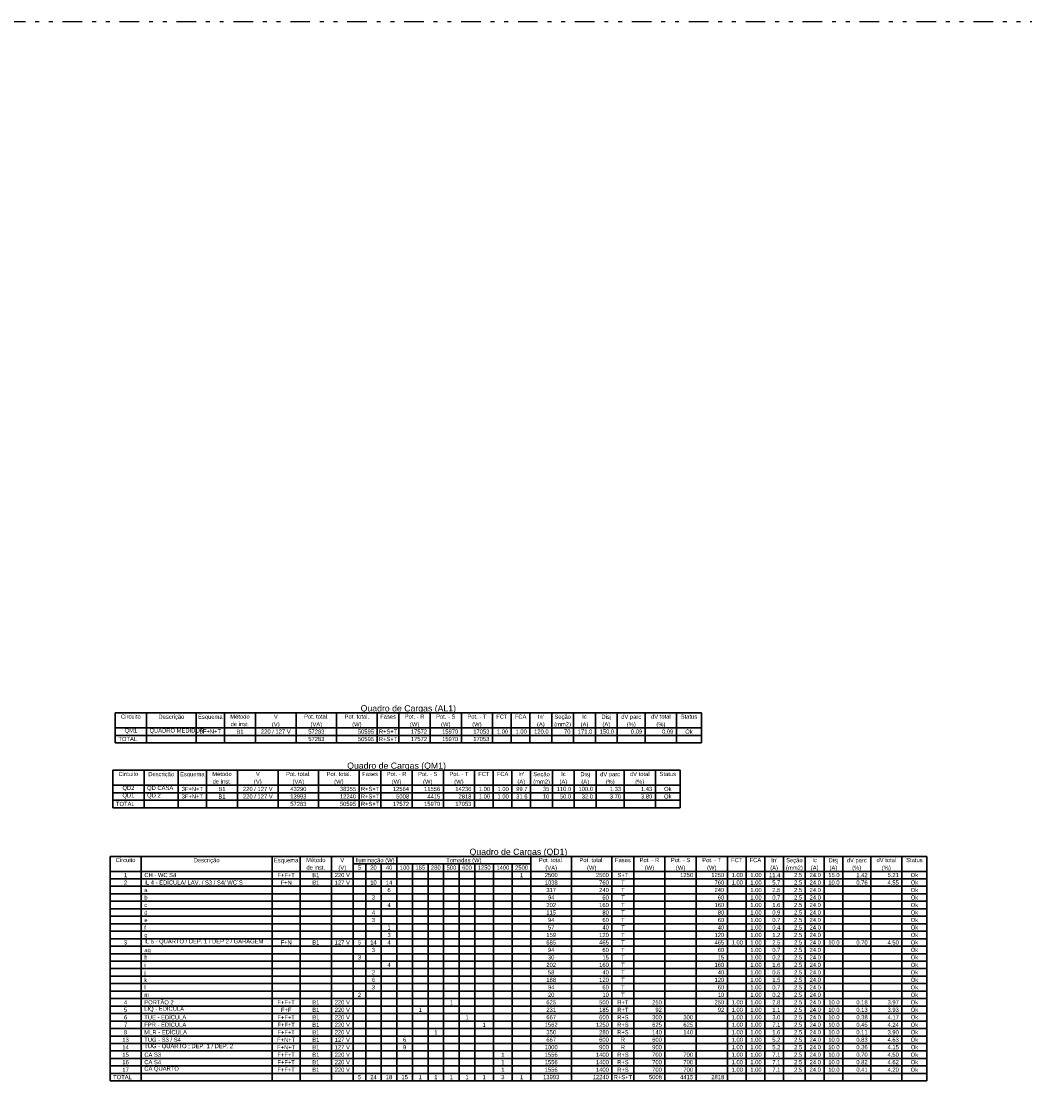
# Model space of a CAD drawing. Header units: millimetres. Extents: x 26 to 1362, y 24 to 358.
# Tile 253 of 256: x 1297 to 1323, y 275 to 302. Entities that reach past the tile are written whole.
import ezdxf

# ---------------------------------------------------------------- set-up
doc = ezdxf.new("R2010")
doc.units = ezdxf.units.MM
doc.linetypes.add('DIVIDE', pattern=[1.25, 0.5, -0.25, 0, -0.25, 0, -0.25])
doc.layers.add('ARQ-LINHACORTE', color=3, linetype='DIVIDE')
for name, color, linetype, lineweight in [('DI-Linhas do quadro', 1, 'Continuous', 30), ('DI-Textos do quadro', 7, 'Continuous', 20), ('DI-Título do quadro', 1, 'Continuous', 30)]:
    doc.layers.add(name, color=color, linetype=linetype, lineweight=lineweight)
doc.styles.add('arial', font='arial.ttf')

msp = doc.modelspace()

# ---------------------------------------------------------------- linework, layer by layer
at = {"layer": 'ARQ-LINHACORTE', "color": 30, "true_color": 0xf26722}
msp.add_lwpolyline([(1269.4861, 302.2025), (1361.9582, 302.2025), (1361.9582, 222.6708), (1269.4861, 222.6708)], close=True, dxfattribs=at)
at = {"layer": 'DI-Linhas do quadro', "linetype": 'Continuous'}
for p, q in [((1299.8259, 284.5948), (1314.7578, 284.5948)), ((1299.8259, 284.5948), (1299.8259, 284.0229)), ((1300.6201, 284.5948), (1300.6201, 284.0229)), ((1301.8909, 284.5948), (1301.8909, 284.0229)), ((1302.6058, 284.5948), (1302.6058, 284.0229)), ((1303.4, 284.5948), (1303.4, 284.0229)), ((1304.4325, 284.5948), (1304.4325, 284.0229)), ((1305.4651, 284.5948), (1305.4651, 284.0229)), ((1306.4976, 284.5948), (1306.4976, 284.0229)), ((1307.0536, 284.5948), (1307.0536, 284.0229)), ((1307.8478, 284.5948), (1307.8478, 284.0229)), ((1308.6421, 284.5948), (1308.6421, 284.0229)), ((1309.4363, 284.5948), (1309.4363, 284.0229)), ((1309.9129, 284.5948), (1309.9129, 284.0229)), ((1310.3894, 284.5948), (1310.3894, 284.0229)), ((1310.9454, 284.5948), (1310.9454, 284.0229)), ((1311.5014, 284.5948), (1311.5014, 284.0229)), ((1312.0573, 284.5948), (1312.0573, 284.0229)), ((1312.6133, 284.5948), (1312.6133, 284.0229)), ((1313.3281, 284.5948), (1313.3281, 284.0229)), ((1314.1224, 284.5948), (1314.1224, 284.0229)), ((1314.7578, 284.5948), (1314.7578, 284.0229)), ((1299.8259, 284.2135), (1314.7578, 284.2135)), ((1299.8259, 284.0229), (1314.7578, 284.0229)), ((1299.8259, 283.8323), (1299.8259, 284.0229)), ((1299.8259, 283.8323), (1299.8259, 284.0229)), ((1300.6201, 283.8323), (1300.6201, 284.0229)), ((1301.8909, 283.8323), (1301.8909, 284.0229)), ((1302.6058, 283.8323), (1302.6058, 284.0229)), ((1303.4, 283.8323), (1303.4, 284.0229)), ((1304.4325, 283.8323), (1304.4325, 284.0229)), ((1305.4651, 283.8323), (1305.4651, 284.0229)), ((1306.4976, 283.8323), (1306.4976, 284.0229)), ((1307.0536, 283.8323), (1307.0536, 284.0229)), ((1307.8478, 283.8323), (1307.8478, 284.0229)), ((1308.6421, 283.8323), (1308.6421, 284.0229)), ((1309.4363, 283.8323), (1309.4363, 284.0229)), ((1309.9129, 283.8323), (1309.9129, 284.0229)), ((1310.3894, 283.8323), (1310.3894, 284.0229)), ((1310.9454, 283.8323), (1310.9454, 284.0229)), ((1311.5014, 283.8323), (1311.5014, 284.0229)), ((1312.0573, 283.8323), (1312.0573, 284.0229)), ((1312.6133, 283.8323), (1312.6133, 284.0229)), ((1313.3281, 283.8323), (1313.3281, 284.0229)), ((1314.1224, 283.8323), (1314.1224, 284.0229)), ((1314.7578, 283.8323), (1314.7578, 284.0229)), ((1299.8259, 283.8323), (1314.7578, 283.8323)), ((1299.7646, 283.1339), (1314.2199, 283.1339)), ((1299.7646, 283.1339), (1299.7646, 282.3715)), ((1300.5588, 283.1339), (1300.5588, 282.3715)), ((1301.4325, 283.1339), (1301.4325, 282.3715)), ((1302.1473, 283.1339), (1302.1473, 282.3715)), ((1302.9416, 283.1339), (1302.9416, 282.3715)), ((1303.9741, 283.1339), (1303.9741, 282.3715)), ((1305.0066, 283.1339), (1305.0066, 282.3715)), ((1306.0391, 283.1339), (1306.0391, 282.3715)), ((1306.5951, 283.1339), (1306.5951, 282.3715)), ((1307.3894, 283.1339), (1307.3894, 282.3715)), ((1308.1836, 283.1339), (1308.1836, 282.3715)), ((1308.9779, 283.1339), (1308.9779, 282.3715)), ((1309.4544, 283.1339), (1309.4544, 282.3715)), ((1309.931, 283.1339), (1309.931, 282.3715)), ((1310.4075, 283.1339), (1310.4075, 282.3715)), ((1310.9635, 283.1339), (1310.9635, 282.3715)), ((1311.5195, 283.1339), (1311.5195, 282.3715)), ((1312.0754, 283.1339), (1312.0754, 282.3715)), ((1312.7903, 283.1339), (1312.7903, 282.3715)), ((1313.5845, 283.1339), (1313.5845, 282.3715)), ((1314.2199, 283.1339), (1314.2199, 282.3715)), ((1299.7646, 282.7527), (1314.2199, 282.7527)), ((1299.7646, 282.5621), (1314.2199, 282.5621)), ((1299.7646, 282.3715), (1314.2199, 282.3715)), ((1299.7646, 282.1808), (1299.7646, 282.3715)), ((1299.7646, 282.1808), (1299.7646, 282.3715)), ((1300.5588, 282.1808), (1300.5588, 282.3715)), ((1301.4325, 282.1808), (1301.4325, 282.3715)), ((1302.1473, 282.1808), (1302.1473, 282.3715)), ((1302.9416, 282.1808), (1302.9416, 282.3715)), ((1303.9741, 282.1808), (1303.9741, 282.3715)), ((1305.0066, 282.1808), (1305.0066, 282.3715)), ((1306.0391, 282.1808), (1306.0391, 282.3715)), ((1306.5951, 282.1808), (1306.5951, 282.3715)), ((1307.3894, 282.1808), (1307.3894, 282.3715)), ((1308.1836, 282.1808), (1308.1836, 282.3715)), ((1308.9779, 282.1808), (1308.9779, 282.3715)), ((1309.4544, 282.1808), (1309.4544, 282.3715)), ((1309.931, 282.1808), (1309.931, 282.3715)), ((1310.4075, 282.1808), (1310.4075, 282.3715)), ((1310.9635, 282.1808), (1310.9635, 282.3715)), ((1311.5195, 282.1808), (1311.5195, 282.3715)), ((1312.0754, 282.1808), (1312.0754, 282.3715)), ((1312.7903, 282.1808), (1312.7903, 282.3715)), ((1313.5845, 282.1808), (1313.5845, 282.3715)), ((1314.2199, 282.1808), (1314.2199, 282.3715)), ((1299.7646, 282.1808), (1314.2199, 282.1808)), ((1299.6924, 280.9408), (1320.5017, 280.9408)), ((1299.6924, 280.9408), (1299.6924, 275.4128)), ((1300.4866, 280.9408), (1300.4866, 275.4128)), ((1303.8225, 280.9408), (1303.8225, 275.4128)), ((1304.5373, 280.9408), (1304.5373, 275.4128)), ((1305.3316, 280.9408), (1305.3316, 275.4128)), ((1305.8875, 280.9408), (1305.8875, 275.4128)), ((1306.9995, 280.9408), (1306.9995, 275.4128)), ((1310.4148, 280.9408), (1310.4148, 275.4128)), ((1311.4473, 280.9408), (1311.4473, 275.4128)), ((1312.4798, 280.9408), (1312.4798, 275.4128)), ((1313.0358, 280.9408), (1313.0358, 275.4128)), ((1313.83, 280.9408), (1313.83, 275.4128)), ((1314.6243, 280.9408), (1314.6243, 275.4128)), ((1315.4185, 280.9408), (1315.4185, 275.4128)), ((1315.8951, 280.9408), (1315.8951, 275.4128)), ((1316.3716, 280.9408), (1316.3716, 275.4128)), ((1316.8482, 280.9408), (1316.8482, 275.4128)), ((1317.4042, 280.9408), (1317.4042, 275.4128)), ((1317.8807, 280.9408), (1317.8807, 275.4128)), ((1318.3573, 280.9408), (1318.3573, 275.4128)), ((1319.0721, 280.9408), (1319.0721, 275.4128)), ((1319.8663, 280.9408), (1319.8663, 275.4128)), ((1320.5017, 280.9408), (1320.5017, 275.4128)), ((1305.8875, 280.7501), (1306.9995, 280.7501)), ((1306.2052, 280.7501), (1306.2052, 275.4128)), ((1306.6024, 280.7501), (1306.6024, 275.4128)), ((1306.9995, 280.7501), (1310.4148, 280.7501)), ((1307.3966, 280.7501), (1307.3966, 275.4128)), ((1307.7937, 280.7501), (1307.7937, 275.4128)), ((1308.1909, 280.7501), (1308.1909, 275.4128)), ((1308.588, 280.7501), (1308.588, 275.4128)), ((1308.9851, 280.7501), (1308.9851, 275.4128)), ((1309.4617, 280.7501), (1309.4617, 275.4128)), ((1309.9382, 280.7501), (1309.9382, 275.4128)), ((1299.6924, 280.5595), (1320.5017, 280.5595)), ((1299.6924, 280.3689), (1320.5017, 280.3689)), ((1299.6924, 280.1783), (1320.5017, 280.1783)), ((1299.6924, 279.9877), (1320.5017, 279.9877)), ((1299.6924, 279.797), (1320.5017, 279.797)), ((1299.6924, 279.6064), (1320.5017, 279.6064)), ((1299.6924, 279.4158), (1320.5017, 279.4158)), ((1299.6924, 279.2252), (1320.5017, 279.2252)), ((1299.6924, 279.0346), (1320.5017, 279.0346)), ((1299.6924, 278.8439), (1320.5017, 278.8439)), ((1299.6924, 278.6533), (1320.5017, 278.6533)), ((1299.6924, 278.4627), (1320.5017, 278.4627)), ((1299.6924, 278.2721), (1320.5017, 278.2721)), ((1299.6924, 278.0814), (1320.5017, 278.0814)), ((1299.6924, 277.8908), (1320.5017, 277.8908)), ((1299.6924, 277.7002), (1320.5017, 277.7002)), ((1299.6924, 277.5096), (1320.5017, 277.5096)), ((1299.6924, 277.319), (1320.5017, 277.319)), ((1299.6924, 277.1283), (1320.5017, 277.1283)), ((1299.6924, 276.9377), (1320.5017, 276.9377)), ((1299.6924, 276.7471), (1320.5017, 276.7471)), ((1299.6924, 276.5565), (1320.5017, 276.5565)), ((1299.6924, 276.3659), (1320.5017, 276.3659)), ((1299.6924, 276.1752), (1320.5017, 276.1752)), ((1299.6924, 275.9846), (1320.5017, 275.9846)), ((1299.6924, 275.794), (1320.5017, 275.794)), ((1299.6924, 275.6034), (1320.5017, 275.6034)), ((1299.6924, 275.4128), (1320.5017, 275.4128)), ((1299.6924, 275.2221), (1299.6924, 275.4128)), ((1299.6924, 275.2221), (1299.6924, 275.4128)), ((1300.4866, 275.2221), (1300.4866, 275.4128)), ((1303.8225, 275.2221), (1303.8225, 275.4128)), ((1304.5373, 275.2221), (1304.5373, 275.4128)), ((1305.3316, 275.2221), (1305.3316, 275.4128)), ((1305.8875, 275.2221), (1305.8875, 275.4128)), ((1306.2052, 275.2221), (1306.2052, 275.4128)), ((1306.6024, 275.2221), (1306.6024, 275.4128)), ((1306.9995, 275.2221), (1306.9995, 275.4128)), ((1307.3966, 275.2221), (1307.3966, 275.4128)), ((1307.7937, 275.2221), (1307.7937, 275.4128)), ((1308.1909, 275.2221), (1308.1909, 275.4128)), ((1308.588, 275.2221), (1308.588, 275.4128)), ((1308.9851, 275.2221), (1308.9851, 275.4128)), ((1309.4617, 275.2221), (1309.4617, 275.4128)), ((1309.9382, 275.2221), (1309.9382, 275.4128)), ((1310.4148, 275.2221), (1310.4148, 275.4128)), ((1311.4473, 275.2221), (1311.4473, 275.4128)), ((1312.4798, 275.2221), (1312.4798, 275.4128)), ((1313.0358, 275.2221), (1313.0358, 275.4128)), ((1313.83, 275.2221), (1313.83, 275.4128)), ((1314.6243, 275.2221), (1314.6243, 275.4128)), ((1315.4185, 275.2221), (1315.4185, 275.4128)), ((1315.8951, 275.2221), (1315.8951, 275.4128)), ((1316.3716, 275.2221), (1316.3716, 275.4128)), ((1316.8482, 275.2221), (1316.8482, 275.4128)), ((1317.4042, 275.2221), (1317.4042, 275.4128)), ((1317.8807, 275.2221), (1317.8807, 275.4128)), ((1318.3573, 275.2221), (1318.3573, 275.4128)), ((1319.0721, 275.2221), (1319.0721, 275.4128)), ((1319.8663, 275.2221), (1319.8663, 275.4128)), ((1320.5017, 275.2221), (1320.5017, 275.4128)), ((1299.6924, 275.2221), (1320.5017, 275.2221))]:
    msp.add_line(p, q, dxfattribs=at)

# ---------------------------------------------------------------- texts
at = {"layer": 'DI-Textos do quadro', "char_height": 0.1059, "line_spacing_factor": 0.798, "style": 'arial'}
for s, insert, width, attachment_point in [('Circuito', (1300.2231, 284.4465), 1.01664, 8), ('Descrição', (1301.2556, 284.4116), 1.14372, 8), ('Esquema', (1302.2481, 284.4116), 0.88956, 8), ('Método', (1303.0026, 284.4465), 0.76248, 8), ('V', (1303.9161, 284.4465), 0.12708, 8), ('Pot. total.', (1304.9486, 284.4465), 1.39788, 8), ('Pot. total.', (1305.9811, 284.4465), 1.39788, 8), ('Fases', (1306.7756, 284.4465), 0.6354, 8), ('Pot. - R', (1307.4506, 284.4465), 1.01664, 8), ('Pot. - S', (1308.2451, 284.4465), 1.01664, 8), ('Pot. - T', (1309.0391, 284.4465), 1.01664, 8), ('FCT', (1309.6746, 284.4465), 0.38124, 8), ('FCA', (1310.1511, 284.4465), 0.38124, 8), ("In'", (1310.6676, 284.4465), 0.38124, 8), ('Seção', (1311.2231, 284.4116), 0.6354, 8), ('Ic', (1311.7791, 284.4465), 0.25416, 8), ('Disj', (1312.3351, 284.4116), 0.50832, 8), ('dV parc', (1312.9706, 284.4116), 0.88956, 8), ('dV total', (1313.7251, 284.4465), 1.01664, 8), ('Status', (1314.4401, 284.4465), 0.76248, 8), ('QM1', (1300.2231, 284.0655), 0.38124, 8), ('QUADRO MEDIDOR', (1300.6996, 284.0655), 1.77912, 7), ('3F+N+T', (1302.2481, 284.0655), 0.76248, 8), ('de inst.', (1303.0026, 284.256), 1.01664, 8), ('B1', (1303.0026, 284.0655), 0.25416, 8), ('220 / 127 V', (1303.9161, 284.0655), 1.39788, 8), ('(V)', (1303.9161, 284.2211), 0.38124, 8), ('57283', (1304.9486, 284.0655), 0.6354, 8), ('(VA)', (1304.9486, 284.2211), 0.50832, 8), ('(W)', (1305.9811, 284.2211), 0.38124, 8), ('50595', (1306.4181, 284.0655), 0.6354, 9), ('R+S+T', (1306.7756, 284.0655), 0.6354, 8), ('(W)', (1307.4506, 284.2211), 0.38124, 8), ('17572', (1307.7681, 284.0655), 0.6354, 9), ('(W)', (1308.2451, 284.2211), 0.38124, 8), ('15970', (1308.5626, 284.0655), 0.6354, 9), ('(W)', (1309.0391, 284.2211), 0.38124, 8), ('17053', (1309.3571, 284.0655), 0.6354, 9), ('1.00', (1309.8336, 284.0655), 0.50832, 9), ('1.00', (1310.3101, 284.0655), 0.50832, 9), ('120.0', (1310.8661, 284.0655), 0.6354, 9), ('(A)', (1310.6676, 284.2211), 0.38124, 8), ('(mm2)', (1311.2231, 284.2211), 0.6354, 8), ('70', (1311.4221, 284.0655), 0.25416, 9), ('171.0', (1311.9781, 284.0655), 0.6354, 9), ('(A)', (1311.7791, 284.2211), 0.38124, 8), ('150.0', (1312.5341, 284.0655), 0.6354, 9), ('(A)', (1312.3351, 284.2211), 0.38124, 8), ('(%)', (1312.9706, 284.2211), 0.38124, 8), ('0.09', (1313.2486, 284.0655), 0.50832, 9), ('(%)', (1313.7251, 284.2211), 0.38124, 8), ('0.09', (1314.0431, 284.0655), 0.50832, 9), ('Ok', (1314.4401, 284.0655), 0.25416, 8), ('TOTAL', (1299.9051, 283.8745), 0.6354, 7), ('57283', (1304.9486, 283.8745), 0.6354, 8), ('50595', (1306.4181, 283.8745), 0.6354, 9), ('R+S+T', (1306.7756, 283.8745), 0.6354, 8), ('17572', (1307.7681, 283.8745), 0.6354, 9), ('15970', (1308.5626, 283.8745), 0.6354, 9), ('17053', (1309.3571, 283.8745), 0.6354, 9), ('Circuito', (1300.1616, 282.9855), 1.01664, 8), ('Descrição', (1300.9956, 282.9506), 1.14372, 8), ('Esquema', (1301.7896, 282.9506), 0.88956, 8), ('Método', (1302.5446, 282.9855), 0.76248, 8), ('V', (1303.4576, 282.9855), 0.12708, 8), ('Pot. total.', (1304.4901, 282.9855), 1.39788, 8), ('Pot. total.', (1305.5226, 282.9855), 1.39788, 8), ('Fases', (1306.3171, 282.9855), 0.6354, 8), ('Pot. - R', (1306.9921, 282.9855), 1.01664, 8), ('Pot. - S', (1307.7866, 282.9855), 1.01664, 8), ('Pot. - T', (1308.5806, 282.9855), 1.01664, 8), ('FCT', (1309.2161, 282.9855), 0.38124, 8), ('FCA', (1309.6926, 282.9855), 0.38124, 8), ("In'", (1310.1691, 282.9855), 0.38124, 8), ('Seção', (1310.6856, 282.9506), 0.6354, 8), ('Ic', (1311.2416, 282.9855), 0.25416, 8), ('Disj', (1311.7976, 282.9506), 0.50832, 8), ('dV parc', (1312.4326, 282.9506), 0.88956, 8), ('dV total', (1313.1876, 282.9855), 1.01664, 8), ('Status', (1313.9021, 282.9855), 0.76248, 8), ('de inst.', (1302.5446, 282.795), 1.01664, 8), ('(V)', (1303.4576, 282.7601), 0.38124, 8), ('(VA)', (1304.4901, 282.7601), 0.50832, 8), ('(W)', (1305.5226, 282.7601), 0.38124, 8), ('(W)', (1306.9921, 282.7601), 0.38124, 8), ('(W)', (1307.7866, 282.7601), 0.38124, 8), ('(W)', (1308.5806, 282.7601), 0.38124, 8), ('(A)', (1310.1691, 282.7601), 0.38124, 8), ('(mm2)', (1310.6856, 282.7601), 0.6354, 8), ('(A)', (1311.2416, 282.7601), 0.38124, 8), ('(A)', (1311.7976, 282.7601), 0.38124, 8), ('(%)', (1312.4326, 282.7601), 0.38124, 8), ('(%)', (1313.1876, 282.7601), 0.38124, 8), ('QD2', (1300.1616, 282.6045), 0.38124, 8), ('QD1', (1300.1616, 282.414), 0.38124, 8), ('QD CASA', (1300.6381, 282.6045), 0.88956, 7), ('QD 2 ', (1300.6381, 282.414), 0.6354, 7), ('3F+N+T', (1301.7896, 282.6045), 0.76248, 8), ('3F+N+T', (1301.7896, 282.414), 0.76248, 8), ('B1', (1302.5446, 282.6045), 0.25416, 8), ('B1', (1302.5446, 282.414), 0.25416, 8), ('220 / 127 V', (1303.4576, 282.6045), 1.39788, 8), ('220 / 127 V', (1303.4576, 282.414), 1.39788, 8), ('43290', (1304.4901, 282.6045), 0.6354, 8), ('13993', (1304.4901, 282.414), 0.6354, 8), ('38355', (1305.9596, 282.6045), 0.6354, 9), ('12240', (1305.9596, 282.414), 0.6354, 9), ('R+S+T', (1306.3171, 282.6045), 0.6354, 8), ('R+S+T', (1306.3171, 282.414), 0.6354, 8), ('12564', (1307.3101, 282.6045), 0.6354, 9), ('5008', (1307.3101, 282.414), 0.50832, 9), ('11556', (1308.1041, 282.6045), 0.6354, 9), ('4415', (1308.1041, 282.414), 0.50832, 9), ('14236', (1308.8986, 282.6045), 0.6354, 9), ('2818', (1308.8986, 282.414), 0.50832, 9), ('1.00', (1309.3751, 282.6045), 0.50832, 9), ('1.00', (1309.3751, 282.414), 0.50832, 9), ('1.00', (1309.8516, 282.6045), 0.50832, 9), ('1.00', (1309.8516, 282.414), 0.50832, 9), ('31.6', (1310.3281, 282.414), 0.50832, 9), ('99.7', (1310.3281, 282.6045), 0.50832, 9), ('35', (1310.8841, 282.6045), 0.25416, 9), ('10', (1310.8841, 282.414), 0.25416, 9), ('110.0', (1311.4401, 282.6045), 0.6354, 9), ('50.0', (1311.4401, 282.414), 0.50832, 9), ('100.0', (1311.9961, 282.6045), 0.6354, 9), ('32.0', (1311.9961, 282.414), 0.50832, 9), ('3.70', (1312.7106, 282.414), 0.50832, 9), ('1.33', (1312.7106, 282.6045), 0.50832, 9), ('3.80', (1313.5051, 282.414), 0.50832, 9), ('1.43', (1313.5051, 282.6045), 0.50832, 9), ('Ok', (1313.9021, 282.6045), 0.25416, 8), ('Ok', (1313.9021, 282.414), 0.25416, 8), ('TOTAL', (1299.8441, 282.223), 0.6354, 7), ('57283', (1304.4901, 282.223), 0.6354, 8), ('50595', (1305.9596, 282.223), 0.6354, 9), ('R+S+T', (1306.3171, 282.223), 0.6354, 8), ('17572', (1307.3101, 282.223), 0.6354, 9), ('15970', (1308.1041, 282.223), 0.6354, 9), ('17053', (1308.8986, 282.223), 0.6354, 9), ('Circuito', (1300.0896, 280.7925), 1.01664, 8), ('Descrição', (1302.1546, 280.7576), 1.14372, 8), ('Esquema', (1304.1796, 280.7576), 0.88956, 8), ('Método', (1304.9346, 280.7925), 0.76248, 8), ('V', (1305.6096, 280.7925), 0.12708, 8), ('Iluminação (W)', (1306.4436, 280.7576), 1.77912, 8), ('Tomadas (W)', (1308.7071, 280.7576), 1.39788, 8), ('Pot. total.', (1310.9311, 280.7925), 1.39788, 8), ('Pot. total.', (1311.9636, 280.7925), 1.39788, 8), ('Fases', (1312.7576, 280.7925), 0.6354, 8), ('Pot. - R', (1313.4331, 280.7925), 1.01664, 8), ('Pot. - S', (1314.2271, 280.7925), 1.01664, 8), ('Pot. - T', (1315.0216, 280.7925), 1.01664, 8), ('FCT', (1315.6566, 280.7925), 0.38124, 8), ('FCA', (1316.1336, 280.7925), 0.38124, 8), ("In'", (1316.6101, 280.7925), 0.38124, 8), ('Seção', (1317.1261, 280.7576), 0.6354, 8), ('Ic', (1317.6426, 280.7925), 0.25416, 8), ('Disj', (1318.1191, 280.7576), 0.50832, 8), ('dV parc', (1318.7146, 280.7576), 0.88956, 8), ('dV total', (1319.4691, 280.7925), 1.01664, 8), ('Status', (1320.1841, 280.7925), 0.76248, 8), ('de inst.', (1304.9346, 280.602), 1.01664, 8), ('(V)', (1305.6096, 280.5671), 0.38124, 8), ('5', (1306.0466, 280.602), 0.12708, 8), ('20', (1306.4036, 280.602), 0.25416, 8), ('40', (1306.8011, 280.602), 0.25416, 8), ('100', (1307.1981, 280.602), 0.38124, 8), ('185', (1307.5951, 280.602), 0.38124, 8), ('280', (1307.9921, 280.602), 0.38124, 8), ('500', (1308.3896, 280.602), 0.38124, 8), ('600', (1308.7866, 280.602), 0.38124, 8), ('1250', (1309.2231, 280.602), 0.50832, 8), ('1400', (1309.7001, 280.602), 0.50832, 8), ('2500', (1310.1766, 280.602), 0.50832, 8), ('(VA)', (1310.9311, 280.5671), 0.50832, 8), ('(W)', (1311.9636, 280.5671), 0.38124, 8), ('(W)', (1313.4331, 280.5671), 0.38124, 8), ('(W)', (1314.2271, 280.5671), 0.38124, 8), ('(W)', (1315.0216, 280.5671), 0.38124, 8), ('(A)', (1316.6101, 280.5671), 0.38124, 8), ('(mm2)', (1317.1261, 280.5671), 0.6354, 8), ('(A)', (1317.6426, 280.5671), 0.38124, 8), ('(A)', (1318.1191, 280.5671), 0.38124, 8), ('(%)', (1318.7146, 280.5671), 0.38124, 8), ('(%)', (1319.4691, 280.5671), 0.38124, 8), ('2', (1300.0896, 280.2205), 0.12708, 8), ('1', (1300.0896, 280.4115), 0.12708, 8), ('CH - WC S4', (1300.5661, 280.4115), 1.2708, 7), ('IL 4 - EDÍCULA/ LAV. / S3 / S4/ WC´S', (1300.5661, 280.2205), 4.57488, 7), ('F+F+T', (1304.1796, 280.4115), 0.6354, 8), ('F+N', (1304.1796, 280.2205), 0.38124, 8), ('B1', (1304.9346, 280.4115), 0.25416, 8), ('B1', (1304.9346, 280.2205), 0.25416, 8), ('220 V', (1305.6096, 280.4115), 0.6354, 8), ('127 V', (1305.6096, 280.2205), 0.6354, 8), ('10', (1306.4036, 280.2205), 0.25416, 8), ('14', (1306.8011, 280.2205), 0.25416, 8), ('1', (1310.1766, 280.4115), 0.12708, 8), ('2500', (1310.9311, 280.4115), 0.50832, 8), ('1038', (1310.9311, 280.2205), 0.50832, 8), ('2500', (1312.4001, 280.4115), 0.50832, 9), ('760', (1312.4001, 280.2205), 0.38124, 9), ('S+T', (1312.7576, 280.4115), 0.38124, 8), ('T', (1312.7576, 280.2205), 0.12708, 8), ('1250', (1314.5446, 280.4115), 0.50832, 9), ('1250', (1315.3391, 280.4115), 0.50832, 9), ('760', (1315.3391, 280.2205), 0.38124, 9), ('1.00', (1315.8156, 280.4115), 0.50832, 9), ('1.00', (1315.8156, 280.2205), 0.50832, 9), ('1.00', (1316.2921, 280.4115), 0.50832, 9), ('1.00', (1316.2921, 280.2205), 0.50832, 9), ('11.4', (1316.7686, 280.4115), 0.50832, 9), ('5.7', (1316.7686, 280.2205), 0.38124, 9), ('2.5', (1317.3246, 280.4115), 0.38124, 9), ('2.5', (1317.3246, 280.2205), 0.38124, 9), ('24.0', (1317.8011, 280.4115), 0.50832, 9), ('24.0', (1317.8011, 280.2205), 0.50832, 9), ('15.0', (1318.2776, 280.4115), 0.50832, 9), ('10.0', (1318.2776, 280.2205), 0.50832, 9), ('0.76', (1318.9926, 280.2205), 0.50832, 9), ('1.42', (1318.9926, 280.4115), 0.50832, 9), ('4.55', (1319.7871, 280.2205), 0.50832, 9), ('5.21', (1319.7871, 280.4115), 0.50832, 9), ('Ok', (1320.1841, 280.4115), 0.25416, 8), ('Ok', (1320.1841, 280.2205), 0.25416, 8), ('a', (1300.5661, 280.03), 0.12708, 7), ('6', (1306.8011, 280.03), 0.12708, 8), ('317', (1310.9311, 280.03), 0.38124, 8), ('240', (1312.4001, 280.03), 0.38124, 9), ('T', (1312.7576, 280.03), 0.12708, 8), ('240', (1315.3391, 280.03), 0.38124, 9), ('1.00', (1316.2921, 280.03), 0.50832, 9), ('2.5', (1316.7686, 280.03), 0.38124, 9), ('2.5', (1317.3246, 280.03), 0.38124, 9), ('24.0', (1317.8011, 280.03), 0.50832, 9), ('Ok', (1320.1841, 280.03), 0.25416, 8), ('c', (1300.5661, 279.649), 0.12708, 7), ('b', (1300.5661, 279.8395), 0.12708, 7), ('3', (1306.4036, 279.8395), 0.12708, 8), ('4', (1306.8011, 279.649), 0.12708, 8), ('202', (1310.9311, 279.649), 0.38124, 8), ('94', (1310.9311, 279.8395), 0.25416, 8), ('160', (1312.4001, 279.649), 0.38124, 9), ('60', (1312.4001, 279.8395), 0.25416, 9), ('T', (1312.7576, 279.8395), 0.12708, 8), ('T', (1312.7576, 279.649), 0.12708, 8), ('160', (1315.3391, 279.649), 0.38124, 9), ('60', (1315.3391, 279.8395), 0.25416, 9), ('1.00', (1316.2921, 279.8395), 0.50832, 9), ('1.00', (1316.2921, 279.649), 0.50832, 9), ('0.7', (1316.7686, 279.8395), 0.38124, 9), ('1.6', (1316.7686, 279.649), 0.38124, 9), ('2.5', (1317.3246, 279.8395), 0.38124, 9), ('2.5', (1317.3246, 279.649), 0.38124, 9), ('24.0', (1317.8011, 279.8395), 0.50832, 9), ('24.0', (1317.8011, 279.649), 0.50832, 9), ('Ok', (1320.1841, 279.8395), 0.25416, 8), ('Ok', (1320.1841, 279.649), 0.25416, 8), ('d', (1300.5661, 279.458), 0.12708, 7), ('4', (1306.4036, 279.458), 0.12708, 8), ('115', (1310.9311, 279.458), 0.38124, 8), ('80', (1312.4001, 279.458), 0.25416, 9), ('T', (1312.7576, 279.458), 0.12708, 8), ('80', (1315.3391, 279.458), 0.25416, 9), ('1.00', (1316.2921, 279.458), 0.50832, 9), ('0.9', (1316.7686, 279.458), 0.38124, 9), ('2.5', (1317.3246, 279.458), 0.38124, 9), ('24.0', (1317.8011, 279.458), 0.50832, 9), ('Ok', (1320.1841, 279.458), 0.25416, 8), ('f', (1300.5661, 279.077), 0.12708, 7), ('e', (1300.5661, 279.2675), 0.12708, 7), ('3', (1306.4036, 279.2675), 0.12708, 8), ('1', (1306.8011, 279.077), 0.12708, 8), ('57', (1310.9311, 279.077), 0.25416, 8), ('94', (1310.9311, 279.2675), 0.25416, 8), ('40', (1312.4001, 279.077), 0.25416, 9), ('60', (1312.4001, 279.2675), 0.25416, 9), ('T', (1312.7576, 279.2675), 0.12708, 8), ('T', (1312.7576, 279.077), 0.12708, 8), ('40', (1315.3391, 279.077), 0.25416, 9), ('60', (1315.3391, 279.2675), 0.25416, 9), ('1.00', (1316.2921, 279.2675), 0.50832, 9), ('1.00', (1316.2921, 279.077), 0.50832, 9), ('0.7', (1316.7686, 279.2675), 0.38124, 9), ('0.4', (1316.7686, 279.077), 0.38124, 9), ('2.5', (1317.3246, 279.2675), 0.38124, 9), ('2.5', (1317.3246, 279.077), 0.38124, 9), ('24.0', (1317.8011, 279.2675), 0.50832, 9), ('24.0', (1317.8011, 279.077), 0.50832, 9), ('Ok', (1320.1841, 279.2675), 0.25416, 8), ('Ok', (1320.1841, 279.077), 0.25416, 8), ('g', (1300.5661, 278.8516), 0.12708, 7), ('3', (1306.8011, 278.8865), 0.12708, 8), ('159', (1310.9311, 278.8865), 0.38124, 8), ('120', (1312.4001, 278.8865), 0.38124, 9), ('T', (1312.7576, 278.8865), 0.12708, 8), ('120', (1315.3391, 278.8865), 0.38124, 9), ('1.00', (1316.2921, 278.8865), 0.50832, 9), ('1.2', (1316.7686, 278.8865), 0.38124, 9), ('2.5', (1317.3246, 278.8865), 0.38124, 9), ('24.0', (1317.8011, 278.8865), 0.50832, 9), ('Ok', (1320.1841, 278.8865), 0.25416, 8), ('3', (1300.0896, 278.6955), 0.12708, 8), ('IL 5 - QUARTO / DEP. 1 / DEP 2 / GARAGEM', (1300.5661, 278.6955), 5.0832, 7), ('F+N', (1304.1796, 278.6955), 0.38124, 8), ('B1', (1304.9346, 278.6955), 0.25416, 8), ('127 V', (1305.6096, 278.6955), 0.6354, 8), ('5', (1306.0466, 278.6955), 0.12708, 8), ('14', (1306.4036, 278.6955), 0.25416, 8), ('4', (1306.8011, 278.6955), 0.12708, 8), ('685', (1310.9311, 278.6955), 0.38124, 8), ('465', (1312.4001, 278.6955), 0.38124, 9), ('T', (1312.7576, 278.6955), 0.12708, 8), ('465', (1315.3391, 278.6955), 0.38124, 9), ('1.00', (1315.8156, 278.6955), 0.50832, 9), ('1.00', (1316.2921, 278.6955), 0.50832, 9), ('2.5', (1316.7686, 278.6955), 0.38124, 9), ('2.5', (1317.3246, 278.6955), 0.38124, 9), ('24.0', (1317.8011, 278.6955), 0.50832, 9), ('10.0', (1318.2776, 278.6955), 0.50832, 9), ('0.70', (1318.9926, 278.6955), 0.50832, 9), ('4.50', (1319.7871, 278.6955), 0.50832, 9), ('Ok', (1320.1841, 278.6955), 0.25416, 8), ('aq', (1300.5661, 278.4701), 0.25416, 7), ('h', (1300.5661, 278.3145), 0.12708, 7), ('3', (1306.0466, 278.3145), 0.12708, 8), ('3', (1306.4036, 278.505), 0.12708, 8), ('30', (1310.9311, 278.3145), 0.25416, 8), ('94', (1310.9311, 278.505), 0.25416, 8), ('60', (1312.4001, 278.505), 0.25416, 9), ('15', (1312.4001, 278.3145), 0.25416, 9), ('T', (1312.7576, 278.505), 0.12708, 8), ('T', (1312.7576, 278.3145), 0.12708, 8), ('60', (1315.3391, 278.505), 0.25416, 9), ('15', (1315.3391, 278.3145), 0.25416, 9), ('1.00', (1316.2921, 278.505), 0.50832, 9), ('1.00', (1316.2921, 278.3145), 0.50832, 9), ('0.7', (1316.7686, 278.505), 0.38124, 9), ('0.2', (1316.7686, 278.3145), 0.38124, 9), ('2.5', (1317.3246, 278.505), 0.38124, 9), ('2.5', (1317.3246, 278.3145), 0.38124, 9), ('24.0', (1317.8011, 278.505), 0.50832, 9), ('24.0', (1317.8011, 278.3145), 0.50832, 9), ('Ok', (1320.1841, 278.505), 0.25416, 8), ('Ok', (1320.1841, 278.3145), 0.25416, 8), ('i', (1300.5661, 278.124), 0.12708, 7), ('4', (1306.8011, 278.124), 0.12708, 8), ('202', (1310.9311, 278.124), 0.38124, 8), ('160', (1312.4001, 278.124), 0.38124, 9), ('T', (1312.7576, 278.124), 0.12708, 8), ('160', (1315.3391, 278.124), 0.38124, 9), ('1.00', (1316.2921, 278.124), 0.50832, 9), ('1.6', (1316.7686, 278.124), 0.38124, 9), ('2.5', (1317.3246, 278.124), 0.38124, 9), ('24.0', (1317.8011, 278.124), 0.50832, 9), ('Ok', (1320.1841, 278.124), 0.25416, 8), ('j', (1300.5661, 277.8981), 0.12708, 7), ('k', (1300.5661, 277.7425), 0.12708, 7), ('2', (1306.4036, 277.933), 0.12708, 8), ('6', (1306.4036, 277.7425), 0.12708, 8), ('188', (1310.9311, 277.7425), 0.38124, 8), ('58', (1310.9311, 277.933), 0.25416, 8), ('120', (1312.4001, 277.7425), 0.38124, 9), ('40', (1312.4001, 277.933), 0.25416, 9), ('T', (1312.7576, 277.933), 0.12708, 8), ('T', (1312.7576, 277.7425), 0.12708, 8), ('120', (1315.3391, 277.7425), 0.38124, 9), ('40', (1315.3391, 277.933), 0.25416, 9), ('1.00', (1316.2921, 277.933), 0.50832, 9), ('1.00', (1316.2921, 277.7425), 0.50832, 9), ('0.5', (1316.7686, 277.933), 0.38124, 9), ('1.5', (1316.7686, 277.7425), 0.38124, 9), ('2.5', (1317.3246, 277.933), 0.38124, 9), ('2.5', (1317.3246, 277.7425), 0.38124, 9), ('24.0', (1317.8011, 277.933), 0.50832, 9), ('24.0', (1317.8011, 277.7425), 0.50832, 9), ('Ok', (1320.1841, 277.933), 0.25416, 8), ('Ok', (1320.1841, 277.7425), 0.25416, 8), ('l', (1300.5661, 277.552), 0.12708, 7), ('3', (1306.4036, 277.552), 0.12708, 8), ('94', (1310.9311, 277.552), 0.25416, 8), ('60', (1312.4001, 277.552), 0.25416, 9), ('T', (1312.7576, 277.552), 0.12708, 8), ('60', (1315.3391, 277.552), 0.25416, 9), ('1.00', (1316.2921, 277.552), 0.50832, 9), ('0.7', (1316.7686, 277.552), 0.38124, 9), ('2.5', (1317.3246, 277.552), 0.38124, 9), ('24.0', (1317.8011, 277.552), 0.50832, 9), ('Ok', (1320.1841, 277.552), 0.25416, 8), ('4', (1300.0896, 277.1705), 0.12708, 8), ('m', (1300.5661, 277.3615), 0.12708, 7), ('PORTÃO 2', (1300.5661, 277.1705), 1.01664, 7), ('F+F+T', (1304.1796, 277.1705), 0.6354, 8), ('B1', (1304.9346, 277.1705), 0.25416, 8), ('220 V', (1305.6096, 277.1705), 0.6354, 8), ('2', (1306.0466, 277.3615), 0.12708, 8), ('1', (1308.3896, 277.1705), 0.12708, 8), ('625', (1310.9311, 277.1705), 0.38124, 8), ('20', (1310.9311, 277.3615), 0.25416, 8), ('500', (1312.4001, 277.1705), 0.38124, 9), ('10', (1312.4001, 277.3615), 0.25416, 9), ('R+T', (1312.7576, 277.1705), 0.38124, 8), ('T', (1312.7576, 277.3615), 0.12708, 8), ('250', (1313.7506, 277.1705), 0.38124, 9), ('250', (1315.3391, 277.1705), 0.38124, 9), ('10', (1315.3391, 277.3615), 0.25416, 9), ('1.00', (1315.8156, 277.1705), 0.50832, 9), ('1.00', (1316.2921, 277.3615), 0.50832, 9), ('1.00', (1316.2921, 277.1705), 0.50832, 9), ('2.8', (1316.7686, 277.1705), 0.38124, 9), ('0.2', (1316.7686, 277.3615), 0.38124, 9), ('2.5', (1317.3246, 277.3615), 0.38124, 9), ('2.5', (1317.3246, 277.1705), 0.38124, 9), ('24.0', (1317.8011, 277.3615), 0.50832, 9), ('24.0', (1317.8011, 277.1705), 0.50832, 9), ('10.0', (1318.2776, 277.1705), 0.50832, 9), ('0.18', (1318.9926, 277.1705), 0.50832, 9), ('3.97', (1319.7871, 277.1705), 0.50832, 9), ('Ok', (1320.1841, 277.3615), 0.25416, 8), ('Ok', (1320.1841, 277.1705), 0.25416, 8), ('5', (1300.0896, 276.98), 0.12708, 8), ('LIQ - EDÍCULA', (1300.5661, 276.98), 1.65204, 7), ('F+F', (1304.1796, 276.98), 0.38124, 8), ('B1', (1304.9346, 276.98), 0.25416, 8), ('220 V', (1305.6096, 276.98), 0.6354, 8), ('1', (1307.5951, 276.98), 0.12708, 8), ('231', (1310.9311, 276.98), 0.38124, 8), ('185', (1312.4001, 276.98), 0.38124, 9), ('R+T', (1312.7576, 276.98), 0.38124, 8), ('92', (1313.7506, 276.98), 0.25416, 9), ('92', (1315.3391, 276.98), 0.25416, 9), ('1.00', (1315.8156, 276.98), 0.50832, 9), ('1.00', (1316.2921, 276.98), 0.50832, 9), ('1.1', (1316.7686, 276.98), 0.38124, 9), ('2.5', (1317.3246, 276.98), 0.38124, 9), ('24.0', (1317.8011, 276.98), 0.50832, 9), ('10.0', (1318.2776, 276.98), 0.50832, 9), ('0.13', (1318.9926, 276.98), 0.50832, 9), ('3.93', (1319.7871, 276.98), 0.50832, 9), ('Ok', (1320.1841, 276.98), 0.25416, 8), ('7', (1300.0896, 276.599), 0.12708, 8), ('6', (1300.0896, 276.7895), 0.12708, 8), ('TUE - EDÍCULA', (1300.5661, 276.7895), 1.65204, 7), ('FPR - EDÍCULA', (1300.5661, 276.599), 1.65204, 7), ('F+F+T', (1304.1796, 276.7895), 0.6354, 8), ('F+F+T', (1304.1796, 276.599), 0.6354, 8), ('B1', (1304.9346, 276.7895), 0.25416, 8), ('B1', (1304.9346, 276.599), 0.25416, 8), ('220 V', (1305.6096, 276.7895), 0.6354, 8), ('220 V', (1305.6096, 276.599), 0.6354, 8), ('1', (1308.7866, 276.7895), 0.12708, 8), ('1', (1309.2231, 276.599), 0.12708, 8), ('1562', (1310.9311, 276.599), 0.50832, 8), ('667', (1310.9311, 276.7895), 0.38124, 8), ('1250', (1312.4001, 276.599), 0.50832, 9), ('600', (1312.4001, 276.7895), 0.38124, 9), ('R+S', (1312.7576, 276.7895), 0.38124, 8), ('R+S', (1312.7576, 276.599), 0.38124, 8), ('300', (1313.7506, 276.7895), 0.38124, 9), ('625', (1313.7506, 276.599), 0.38124, 9), ('300', (1314.5446, 276.7895), 0.38124, 9), ('625', (1314.5446, 276.599), 0.38124, 9), ('1.00', (1315.8156, 276.7895), 0.50832, 9), ('1.00', (1315.8156, 276.599), 0.50832, 9), ('1.00', (1316.2921, 276.7895), 0.50832, 9), ('1.00', (1316.2921, 276.599), 0.50832, 9), ('3.0', (1316.7686, 276.7895), 0.38124, 9), ('7.1', (1316.7686, 276.599), 0.38124, 9), ('2.5', (1317.3246, 276.7895), 0.38124, 9), ('2.5', (1317.3246, 276.599), 0.38124, 9), ('24.0', (1317.8011, 276.7895), 0.50832, 9), ('24.0', (1317.8011, 276.599), 0.50832, 9), ('10.0', (1318.2776, 276.7895), 0.50832, 9), ('10.0', (1318.2776, 276.599), 0.50832, 9), ('0.38', (1318.9926, 276.7895), 0.50832, 9), ('0.45', (1318.9926, 276.599), 0.50832, 9), ('4.17', (1319.7871, 276.7895), 0.50832, 9), ('4.24', (1319.7871, 276.599), 0.50832, 9), ('Ok', (1320.1841, 276.7895), 0.25416, 8), ('Ok', (1320.1841, 276.599), 0.25416, 8), ('8', (1300.0896, 276.408), 0.12708, 8), ('MLR - EDÍCULA', (1300.5661, 276.408), 1.65204, 7), ('F+F+T', (1304.1796, 276.408), 0.6354, 8), ('B1', (1304.9346, 276.408), 0.25416, 8), ('220 V', (1305.6096, 276.408), 0.6354, 8), ('1', (1307.9921, 276.408), 0.12708, 8), ('350', (1310.9311, 276.408), 0.38124, 8), ('280', (1312.4001, 276.408), 0.38124, 9), ('R+S', (1312.7576, 276.408), 0.38124, 8), ('140', (1313.7506, 276.408), 0.38124, 9), ('140', (1314.5446, 276.408), 0.38124, 9), ('1.00', (1315.8156, 276.408), 0.50832, 9), ('1.00', (1316.2921, 276.408), 0.50832, 9), ('1.6', (1316.7686, 276.408), 0.38124, 9), ('2.5', (1317.3246, 276.408), 0.38124, 9), ('24.0', (1317.8011, 276.408), 0.50832, 9), ('10.0', (1318.2776, 276.408), 0.50832, 9), ('0.11', (1318.9926, 276.408), 0.50832, 9), ('3.90', (1319.7871, 276.408), 0.50832, 9), ('Ok', (1320.1841, 276.408), 0.25416, 8), ('13', (1300.0896, 276.2175), 0.25416, 8), ('TUG - S3 / S4', (1300.5661, 276.2175), 1.65204, 7), ('F+N+T', (1304.1796, 276.2175), 0.6354, 8), ('B1', (1304.9346, 276.2175), 0.25416, 8), ('127 V', (1305.6096, 276.2175), 0.6354, 8), ('6', (1307.1981, 276.2175), 0.12708, 8), ('667', (1310.9311, 276.2175), 0.38124, 8), ('600', (1312.4001, 276.2175), 0.38124, 9), ('R', (1312.7576, 276.2175), 0.12708, 8), ('600', (1313.7506, 276.2175), 0.38124, 9), ('1.00', (1315.8156, 276.2175), 0.50832, 9), ('1.00', (1316.2921, 276.2175), 0.50832, 9), ('5.2', (1316.7686, 276.2175), 0.38124, 9), ('2.5', (1317.3246, 276.2175), 0.38124, 9), ('24.0', (1317.8011, 276.2175), 0.50832, 9), ('10.0', (1318.2776, 276.2175), 0.50832, 9), ('0.83', (1318.9926, 276.2175), 0.50832, 9), ('4.63', (1319.7871, 276.2175), 0.50832, 9), ('Ok', (1320.1841, 276.2175), 0.25416, 8), ('14', (1300.0896, 276.027), 0.25416, 8), ('15', (1300.0896, 275.8365), 0.25416, 8), ('TUG - QUARTO ; DEP. 1 / DEP. 2', (1300.5661, 276.027), 3.8124, 7), ('CA S3', (1300.5661, 275.8365), 0.6354, 7), ('F+N+T', (1304.1796, 276.027), 0.6354, 8), ('F+F+T', (1304.1796, 275.8365), 0.6354, 8), ('B1', (1304.9346, 276.027), 0.25416, 8), ('B1', (1304.9346, 275.8365), 0.25416, 8), ('220 V', (1305.6096, 275.8365), 0.6354, 8), ('127 V', (1305.6096, 276.027), 0.6354, 8), ('9', (1307.1981, 276.027), 0.12708, 8), ('1', (1309.7001, 275.8365), 0.12708, 8), ('1000', (1310.9311, 276.027), 0.50832, 8), ('1556', (1310.9311, 275.8365), 0.50832, 8), ('1400', (1312.4001, 275.8365), 0.50832, 9), ('900', (1312.4001, 276.027), 0.38124, 9), ('R+S', (1312.7576, 275.8365), 0.38124, 8), ('R', (1312.7576, 276.027), 0.12708, 8), ('900', (1313.7506, 276.027), 0.38124, 9), ('700', (1313.7506, 275.8365), 0.38124, 9), ('700', (1314.5446, 275.8365), 0.38124, 9), ('1.00', (1315.8156, 276.027), 0.50832, 9), ('1.00', (1315.8156, 275.8365), 0.50832, 9), ('1.00', (1316.2921, 276.027), 0.50832, 9), ('1.00', (1316.2921, 275.8365), 0.50832, 9), ('5.2', (1316.7686, 276.027), 0.38124, 9), ('7.1', (1316.7686, 275.8365), 0.38124, 9), ('2.5', (1317.3246, 276.027), 0.38124, 9), ('2.5', (1317.3246, 275.8365), 0.38124, 9), ('24.0', (1317.8011, 276.027), 0.50832, 9), ('24.0', (1317.8011, 275.8365), 0.50832, 9), ('10.0', (1318.2776, 276.027), 0.50832, 9), ('10.0', (1318.2776, 275.8365), 0.50832, 9), ('0.36', (1318.9926, 276.027), 0.50832, 9), ('0.70', (1318.9926, 275.8365), 0.50832, 9), ('4.15', (1319.7871, 276.027), 0.50832, 9), ('4.50', (1319.7871, 275.8365), 0.50832, 9), ('Ok', (1320.1841, 276.027), 0.25416, 8), ('Ok', (1320.1841, 275.8365), 0.25416, 8), ('16', (1300.0896, 275.6455), 0.25416, 8), ('CA S4', (1300.5661, 275.6455), 0.6354, 7), ('F+F+T', (1304.1796, 275.6455), 0.6354, 8), ('B1', (1304.9346, 275.6455), 0.25416, 8), ('220 V', (1305.6096, 275.6455), 0.6354, 8), ('1', (1309.7001, 275.6455), 0.12708, 8), ('1556', (1310.9311, 275.6455), 0.50832, 8), ('1400', (1312.4001, 275.6455), 0.50832, 9), ('R+S', (1312.7576, 275.6455), 0.38124, 8), ('700', (1313.7506, 275.6455), 0.38124, 9), ('700', (1314.5446, 275.6455), 0.38124, 9), ('1.00', (1315.8156, 275.6455), 0.50832, 9), ('1.00', (1316.2921, 275.6455), 0.50832, 9), ('7.1', (1316.7686, 275.6455), 0.38124, 9), ('2.5', (1317.3246, 275.6455), 0.38124, 9), ('24.0', (1317.8011, 275.6455), 0.50832, 9), ('10.0', (1318.2776, 275.6455), 0.50832, 9), ('0.82', (1318.9926, 275.6455), 0.50832, 9), ('4.62', (1319.7871, 275.6455), 0.50832, 9), ('Ok', (1320.1841, 275.6455), 0.25416, 8), ('TOTAL', (1299.7716, 275.2645), 0.6354, 7), ('17', (1300.0896, 275.455), 0.25416, 8), ('CA QUARTO', (1300.5661, 275.455), 1.14372, 7), ('F+F+T', (1304.1796, 275.455), 0.6354, 8), ('B1', (1304.9346, 275.455), 0.25416, 8), ('220 V', (1305.6096, 275.455), 0.6354, 8), ('5', (1306.0466, 275.2645), 0.12708, 8), ('24', (1306.4036, 275.2645), 0.25416, 8), ('18', (1306.8011, 275.2645), 0.25416, 8), ('15', (1307.1981, 275.2645), 0.25416, 8), ('1', (1307.5951, 275.2645), 0.12708, 8), ('1', (1307.9921, 275.2645), 0.12708, 8), ('1', (1308.3896, 275.2645), 0.12708, 8), ('1', (1308.7866, 275.2645), 0.12708, 8), ('1', (1309.2231, 275.2645), 0.12708, 8), ('3', (1309.7001, 275.2645), 0.12708, 8), ('1', (1309.7001, 275.455), 0.12708, 8), ('1', (1310.1766, 275.2645), 0.12708, 8), ('13993', (1310.9311, 275.2645), 0.6354, 8), ('1556', (1310.9311, 275.455), 0.50832, 8), ('12240', (1312.4001, 275.2645), 0.6354, 9), ('1400', (1312.4001, 275.455), 0.50832, 9), ('R+S+T', (1312.7576, 275.2645), 0.6354, 8), ('R+S', (1312.7576, 275.455), 0.38124, 8), ('5008', (1313.7506, 275.2645), 0.50832, 9), ('700', (1313.7506, 275.455), 0.38124, 9), ('4415', (1314.5446, 275.2645), 0.50832, 9), ('700', (1314.5446, 275.455), 0.38124, 9), ('2818', (1315.3391, 275.2645), 0.50832, 9), ('1.00', (1315.8156, 275.455), 0.50832, 9), ('1.00', (1316.2921, 275.455), 0.50832, 9), ('7.1', (1316.7686, 275.455), 0.38124, 9), ('2.5', (1317.3246, 275.455), 0.38124, 9), ('24.0', (1317.8011, 275.455), 0.50832, 9), ('10.0', (1318.2776, 275.455), 0.50832, 9), ('0.41', (1318.9926, 275.455), 0.50832, 9), ('4.20', (1319.7871, 275.455), 0.50832, 9), ('Ok', (1320.1841, 275.455), 0.25416, 8)]:
    msp.add_mtext(s, dxfattribs=dict(at, insert=insert, width=width, attachment_point=attachment_point))
at = {"layer": 'DI-Título do quadro', "char_height": 0.15885, "width": 4.19364, "attachment_point": 8, "line_spacing_factor": 0.798, "style": 'arial'}
for s, insert in [('Quadro de Cargas (AL1)', (1307.2916, 284.5846)), ('Quadro de Cargas (QM1)', (1306.9921, 283.1241)), ('Quadro de Cargas (QD1)', (1310.0971, 280.9306))]:
    msp.add_mtext(s, dxfattribs=dict(at, insert=insert))

doc.saveas('drawing.dxf')
